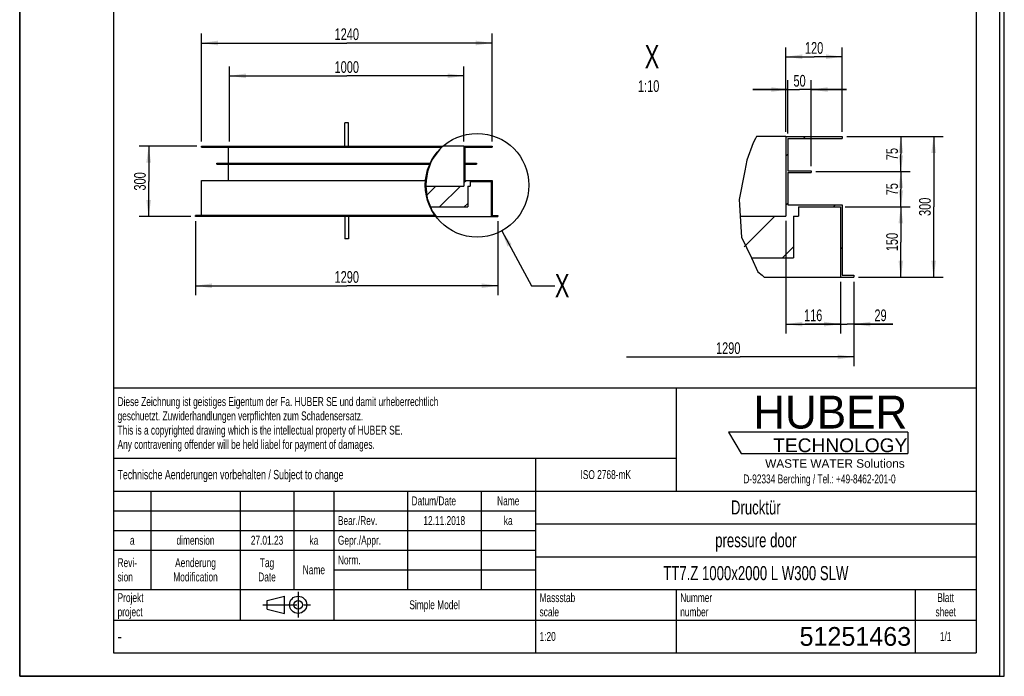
# Model space of a CAD drawing. Header units: millimetres. Extents: x 0 to 4200, y 0 to 5940.
# Tile 1 of 2: x 0 to 4200, y 0 to 2800. Entities that reach past the tile are written whole.
import ezdxf

# ---------------------------------------------------------------- set-up
doc = ezdxf.new("R2010")
doc.units = ezdxf.units.MM
doc.header["$LTSCALE"] = 387.2
doc.linetypes.add('CENTER', pattern=[0.6, 0.375, -0.075, 0.075, -0.075])
doc.layers.get('0').update_dxf_attribs({"linetype": 'CONTINUOUS'})
for name, color, linetype in [('005_AXIS', 7, 'CONTINUOUS'), ('050_DIMENSIONING', 7, 'CONTINUOUS'), ('052_SYMBOLS', 7, 'CONTINUOUS'), ('053_NOTES', 7, 'CONTINUOUS'), ('HUBER_Logo_BL1', 7, 'CONTINUOUS')]:
    doc.layers.add(name, color=color, linetype=linetype)
doc.styles.get("Standard").update_dxf_attribs({"font": 'txt', "width": 0.7})
doc.styles.add('TEXTSTYLE_2', font='txt')
doc.styles.add('TEXTSTYLE_3', font='arial.ttf')
doc.styles.add('TEXTSTYLE_5', font='txt', dxfattribs={"width": 0.8})
doc.styles.add('TEXTSTYLE_6', font='txt')
doc.dimstyles.new('DIMSTYLE_1', dxfattribs={"dimtxt": 50, "dimasz": 70, "dimexe": 2, "dimexo": 1, "dimtad": 1, "dimdec": 1, "dimtxsty": 'Standard', "dimblk": '_FILLED', "dimblk1": '_FILLED', "dimblk2": '_FILLED', "dimcen": 0.09, "dimadec": 1, "dimazin": 2, "dimtp": 1.2, "dimtm": 1.2, "dimtfac": 1, "dimtdec": 1, "dimtofl": 0, "dimtmove": 0, "dimatfit": 3, "dimldrblk": '_FILLED', "dimfxl": 1, "dimtolj": 1, "dimarcsym": 0})
doc.dimstyles.new('DIMSTYLE_3', dxfattribs={"dimtxt": 50, "dimasz": 70, "dimexe": 2, "dimexo": 1, "dimtad": 1, "dimdec": 1, "dimtxsty": 'Standard', "dimblk": '_FILLED', "dimblk1": '_FILLED', "dimblk2": '_FILLED', "dimcen": 0.09, "dimadec": 1, "dimazin": 2, "dimtp": 0.5, "dimtm": 0.5, "dimtfac": 1, "dimtdec": 1, "dimtofl": 0, "dimtmove": 0, "dimatfit": 3, "dimldrblk": '_FILLED', "dimfxl": 1, "dimtolj": 1, "dimarcsym": 0})
doc.dimstyles.new('DIMSTYLE_4', dxfattribs={"dimtxt": 50, "dimasz": 70, "dimexe": 2, "dimexo": 1, "dimtad": 1, "dimdec": 1, "dimtxsty": 'Standard', "dimblk": '_FILLED', "dimblk1": '_FILLED', "dimblk2": '_FILLED', "dimcen": 0.09, "dimadec": 1, "dimazin": 2, "dimtp": 0.8, "dimtm": 0.8, "dimtfac": 1, "dimtdec": 1, "dimtofl": 0, "dimtmove": 0, "dimatfit": 3, "dimldrblk": '_FILLED', "dimfxl": 1, "dimtolj": 1, "dimarcsym": 0})
doc.dimstyles.new('DIMSTYLE_5', dxfattribs={"dimtxt": 50, "dimasz": 70, "dimexe": 2, "dimexo": 1, "dimtad": 1, "dimdec": 1, "dimlfac": 0.5, "dimtxsty": 'Standard', "dimblk": '_FILLED', "dimblk1": '_FILLED', "dimblk2": '_FILLED', "dimcen": 0.09, "dimadec": 1, "dimazin": 2, "dimtp": 0.2, "dimtm": 0.2, "dimtfac": 1, "dimtdec": 1, "dimtofl": 0, "dimtmove": 0, "dimatfit": 3, "dimldrblk": '_FILLED', "dimfxl": 1, "dimtolj": 1, "dimarcsym": 0})
doc.dimstyles.new('DIMSTYLE_6', dxfattribs={"dimtxt": 50, "dimasz": 70, "dimexe": 2, "dimexo": 1, "dimtad": 1, "dimdec": 1, "dimlfac": 0.5, "dimtxsty": 'Standard', "dimblk": '_FILLED', "dimblk1": '_FILLED', "dimblk2": '_FILLED', "dimcen": 0.09, "dimadec": 1, "dimazin": 2, "dimtp": 0.3, "dimtm": 0.3, "dimtfac": 1, "dimtdec": 1, "dimtofl": 0, "dimtmove": 0, "dimatfit": 3, "dimldrblk": '_FILLED', "dimfxl": 1, "dimtolj": 1, "dimarcsym": 0})
doc.dimstyles.new('DIMSTYLE_7', dxfattribs={"dimtxt": 50, "dimasz": 70, "dimexe": 2, "dimexo": 1, "dimtad": 1, "dimdec": 1, "dimlfac": 0.5, "dimtxsty": 'Standard', "dimblk": '_FILLED', "dimblk1": '_FILLED', "dimblk2": '_FILLED', "dimcen": 0.09, "dimadec": 1, "dimazin": 2, "dimtp": 0.5, "dimtm": 0.5, "dimtfac": 1, "dimtdec": 1, "dimtofl": 0, "dimtmove": 0, "dimatfit": 3, "dimldrblk": '_FILLED', "dimfxl": 1, "dimtolj": 1, "dimarcsym": 0})
doc.dimstyles.new('DIMSTYLE_8', dxfattribs={"dimtxt": 50, "dimasz": 70, "dimexe": 2, "dimexo": 1, "dimtad": 1, "dimdec": 1, "dimlfac": 0.5, "dimtxsty": 'Standard', "dimblk": '_FILLED', "dimblk1": '_FILLED', "dimblk2": '_FILLED', "dimcen": 0.09, "dimadec": 1, "dimazin": 2, "dimtp": 1.2, "dimtm": 1.2, "dimtfac": 1, "dimtdec": 1, "dimtofl": 0, "dimtmove": 0, "dimatfit": 3, "dimldrblk": '_FILLED', "dimfxl": 1, "dimtolj": 1, "dimarcsym": 0})
doc.dimstyles.get("Standard").update_dxf_attribs({"dimtxt": 50, "dimasz": 70, "dimexe": 2, "dimexo": 1, "dimtad": 1, "dimdec": 1, "dimtxsty": 'Standard', "dimblk": '_FILLED', "dimblk1": '_FILLED', "dimblk2": '_FILLED', "dimcen": 0.09, "dimadec": 1, "dimazin": 2, "dimtol": 1, "dimtp": 0.1, "dimtm": 0.1, "dimtfac": 1, "dimtdec": 1, "dimtofl": 0, "dimtmove": 0, "dimatfit": 3, "dimldrblk": '_FILLED', "dimfxl": 1, "dimtolj": 1, "dimarcsym": 0})

# ---------------------------------------------------------------- blocks, each defined once
blk = doc.blocks.new('HUBER_LOGO_BL1', base_point=(3411.6, 1009.5))
at = {"layer": 'HUBER_Logo_BL1', "color": 5, "linetype": 'Continuous'}
for p, q in [((3788.5, 1040.5), (3023.5, 1040.5)), ((3023.5, 1040.5), (3077.5, 950.5)), ((3788.5, 1040.5), (3788.5, 950.5)), ((3077.5, 950.5), (3788.5, 950.5))]:
    blk.add_line(p, q, dxfattribs=at)
at = {"layer": 'HUBER_Logo_BL1', "color": 2, "linetype": 'Continuous', "attachment_point": 3, "line_spacing_factor": 0.78}
for s, insert, char_height, width, style in [('HUBER\\P\\fArial;\\H58.5;TECHNOLOGY ', (3786.3, 1196.7), 140.4, 775.343, 'TEXTSTYLE_2'), ('WASTE WATER Solutions', (3775.2, 925.3), 36, 594.067, 'TEXTSTYLE_3')]:
    blk.add_mtext(s, dxfattribs=dict(at, insert=insert, char_height=char_height, width=width, style=style))
at = {"layer": 'HUBER_Logo_BL1', "color": 2, "linetype": 'Continuous', "insert": (3411.6, 860.4), "char_height": 38, "width": 1621.786, "attachment_point": 2, "line_spacing_factor": 0.96}
blk.add_mtext('D-92334 Berching / Tel.: +49-8462-201-0', dxfattribs=at)
blk = doc.blocks.new('_FILLED')
at = {"color": 0, "linetype": 'ByBlock'}
blk.add_solid([(0, 0), (-1, 0.143), (-1, -0.143)], dxfattribs=at)
blk = doc.blocks.new('*D4')
at = {"layer": '050_DIMENSIONING', "color": 2, "linetype": 'Continuous', "transparency": 16777216}
for p, q in [((750.2, 1940.2), (750.2, 1625.2)), ((2040.2, 1940.2), (2040.2, 1625.2)), ((750.2, 1665.2), (1395.2, 1665.2)), ((2040.2, 1665.2), (1395.2, 1665.2))]:
    blk.add_line(p, q, dxfattribs=at)
at = {"layer": '050_DIMENSIONING', "color": 2, "linetype": 'Continuous', "transparency": 16777216, "xscale": 70, "yscale": 70, "zscale": 70, "rotation": 180}
blk.add_blockref('_FILLED', (750.2, 1665.2), dxfattribs=at)
at = {"layer": '050_DIMENSIONING', "color": 2, "linetype": 'Continuous', "transparency": 16777216, "xscale": 70, "yscale": 70, "zscale": 70}
blk.add_blockref('_FILLED', (2040.2, 1665.2), dxfattribs=at)
at = {"layer": '050_DIMENSIONING', "color": 2, "linetype": 'Continuous', "transparency": 16777216, "insert": (1395.2, 1727.7), "char_height": 50, "width": 219.643, "attachment_point": 2, "line_spacing_factor": 0.9}
blk.add_mtext('1290', dxfattribs=at)
blk = doc.blocks.new('*D5')
at = {"layer": '050_DIMENSIONING', "color": 2, "linetype": 'Continuous', "transparency": 16777216}
for p, q in [((775.2, 2280.2), (775.2, 2740.2)), ((2015.2, 2280.2), (2015.2, 2740.2)), ((775.2, 2700.2), (1395.2, 2700.2)), ((2015.2, 2700.2), (1395.2, 2700.2))]:
    blk.add_line(p, q, dxfattribs=at)
at = {"layer": '050_DIMENSIONING', "color": 2, "linetype": 'Continuous', "transparency": 16777216, "xscale": 70, "yscale": 70, "zscale": 70, "rotation": 180}
blk.add_blockref('_FILLED', (775.2, 2700.2), dxfattribs=at)
at = {"layer": '050_DIMENSIONING', "color": 2, "linetype": 'Continuous', "transparency": 16777216, "xscale": 70, "yscale": 70, "zscale": 70}
blk.add_blockref('_FILLED', (2015.2, 2700.2), dxfattribs=at)
at = {"layer": '050_DIMENSIONING', "color": 2, "linetype": 'Continuous', "transparency": 16777216, "insert": (1395.2, 2762.7), "char_height": 50, "width": 219.643, "attachment_point": 2, "line_spacing_factor": 0.9}
blk.add_mtext('1240', dxfattribs=at)
blk = doc.blocks.new('*D6')
at = {"layer": '050_DIMENSIONING', "color": 2, "linetype": 'Continuous', "transparency": 16777216}
for p, q in [((755.2, 2260.2), (510.2, 2260.2)), ((550.2, 2260.2), (550.2, 2110.2)), ((550.2, 1960.2), (550.2, 2110.2)), ((730.2, 1960.2), (510.2, 1960.2))]:
    blk.add_line(p, q, dxfattribs=at)
at = {"layer": '050_DIMENSIONING', "color": 2, "linetype": 'Continuous', "transparency": 16777216, "xscale": 70, "yscale": 70, "zscale": 70}
for p, rotation in [((550.2, 2260.2), 90), ((550.2, 1960.2), 270)]:
    blk.add_blockref('_FILLED', p, dxfattribs=dict(at, rotation=rotation))
at = {"layer": '050_DIMENSIONING', "color": 2, "linetype": 'Continuous', "transparency": 16777216, "insert": (487.7, 2110.2), "char_height": 50, "width": 171.429, "attachment_point": 2, "rotation": 90, "line_spacing_factor": 0.9}
blk.add_mtext('300', dxfattribs=at)
blk = doc.blocks.new('*D7')
at = {"layer": '050_DIMENSIONING', "color": 2, "linetype": 'Continuous', "transparency": 16777216}
for p, q in [((895.2, 2280.2), (895.2, 2600.2)), ((1895.2, 2280.2), (1895.2, 2600.2)), ((895.2, 2560.2), (1395.2, 2560.2)), ((1895.2, 2560.2), (1395.2, 2560.2))]:
    blk.add_line(p, q, dxfattribs=at)
at = {"layer": '050_DIMENSIONING', "color": 2, "linetype": 'Continuous', "transparency": 16777216, "xscale": 70, "yscale": 70, "zscale": 70, "rotation": 180}
blk.add_blockref('_FILLED', (895.2, 2560.2), dxfattribs=at)
at = {"layer": '050_DIMENSIONING', "color": 2, "linetype": 'Continuous', "transparency": 16777216, "xscale": 70, "yscale": 70, "zscale": 70}
blk.add_blockref('_FILLED', (1895.2, 2560.2), dxfattribs=at)
at = {"layer": '050_DIMENSIONING', "color": 2, "linetype": 'Continuous', "transparency": 16777216, "insert": (1395.2, 2622.7), "char_height": 50, "width": 219.643, "attachment_point": 2, "line_spacing_factor": 0.9}
blk.add_mtext('1000', dxfattribs=at)
blk = doc.blocks.new('*D10')
at = {"layer": '050_DIMENSIONING', "color": 2, "linetype": 'Continuous', "transparency": 16777216}
for p, q in [((3500.7, 1681.7), (3500.7, 1461.7)), ((3558.7, 1681.7), (3558.7, 1461.7)), ((3500.7, 1501.7), (3350.7, 1501.7)), ((3350.7, 1501.7), (3529.7, 1501.7)), ((3724.5, 1501.7), (3529.7, 1501.7)), ((3558.7, 1501.7), (3724.5, 1501.7))]:
    blk.add_line(p, q, dxfattribs=at)
at = {"layer": '050_DIMENSIONING', "color": 2, "linetype": 'Continuous', "transparency": 16777216, "xscale": 70, "yscale": 70, "zscale": 70}
blk.add_blockref('_FILLED', (3500.7, 1501.7), dxfattribs=at)
at = {"layer": '050_DIMENSIONING', "color": 2, "linetype": 'Continuous', "transparency": 16777216, "xscale": 70, "yscale": 70, "zscale": 70, "rotation": 180}
blk.add_blockref('_FILLED', (3558.7, 1501.7), dxfattribs=at)
at = {"layer": '050_DIMENSIONING', "color": 2, "linetype": 'Continuous', "transparency": 16777216, "insert": (3646, 1564.2), "char_height": 50, "width": 117.857, "attachment_point": 1, "line_spacing_factor": 0.9}
blk.add_mtext('29', dxfattribs=at)
blk = doc.blocks.new('*D11')
at = {"layer": '050_DIMENSIONING', "color": 2, "linetype": 'Continuous', "transparency": 16777216}
for p, q in [((3268.7, 2321.7), (3268.7, 2681.7)), ((3508.7, 2321.7), (3508.7, 2681.7)), ((3268.7, 2641.7), (3388.7, 2641.7)), ((3508.7, 2641.7), (3388.7, 2641.7))]:
    blk.add_line(p, q, dxfattribs=at)
at = {"layer": '050_DIMENSIONING', "color": 2, "linetype": 'Continuous', "transparency": 16777216, "xscale": 70, "yscale": 70, "zscale": 70, "rotation": 180}
blk.add_blockref('_FILLED', (3268.7, 2641.7), dxfattribs=at)
at = {"layer": '050_DIMENSIONING', "color": 2, "linetype": 'Continuous', "transparency": 16777216, "xscale": 70, "yscale": 70, "zscale": 70}
blk.add_blockref('_FILLED', (3508.7, 2641.7), dxfattribs=at)
at = {"layer": '050_DIMENSIONING', "color": 2, "linetype": 'Continuous', "transparency": 16777216, "insert": (3388.7, 2704.2), "char_height": 50, "width": 160.714, "attachment_point": 2, "line_spacing_factor": 0.9}
blk.add_mtext('120', dxfattribs=at)
blk = doc.blocks.new('*D12')
at = {"layer": '050_DIMENSIONING', "color": 2, "linetype": 'Continuous', "transparency": 16777216}
for p, q in [((3276.7, 2313.7), (3276.7, 2541.7)), ((3376.7, 2175.7), (3376.7, 2541.7)), ((3276.7, 2501.7), (3126.7, 2501.7)), ((3126.7, 2501.7), (3326.7, 2501.7)), ((3526.7, 2501.7), (3326.7, 2501.7)), ((3376.7, 2501.7), (3526.7, 2501.7))]:
    blk.add_line(p, q, dxfattribs=at)
at = {"layer": '050_DIMENSIONING', "color": 2, "linetype": 'Continuous', "transparency": 16777216, "xscale": 70, "yscale": 70, "zscale": 70}
blk.add_blockref('_FILLED', (3276.7, 2501.7), dxfattribs=at)
at = {"layer": '050_DIMENSIONING', "color": 2, "linetype": 'Continuous', "transparency": 16777216, "xscale": 70, "yscale": 70, "zscale": 70, "rotation": 180}
blk.add_blockref('_FILLED', (3376.7, 2501.7), dxfattribs=at)
at = {"layer": '050_DIMENSIONING', "color": 2, "linetype": 'Continuous', "transparency": 16777216, "insert": (3326.7, 2564.2), "char_height": 50, "width": 112.5, "attachment_point": 2, "line_spacing_factor": 0.9}
blk.add_mtext('50', dxfattribs=at)
blk = doc.blocks.new('*D13')
at = {"layer": '050_DIMENSIONING', "color": 2, "linetype": 'Continuous', "transparency": 16777216}
for p, q in [((3528.7, 2301.7), (3938.7, 2301.7)), ((3898.7, 2301.7), (3898.7, 2001.7)), ((3898.7, 1701.7), (3898.7, 2001.7)), ((3578.7, 1701.7), (3938.7, 1701.7))]:
    blk.add_line(p, q, dxfattribs=at)
at = {"layer": '050_DIMENSIONING', "color": 2, "linetype": 'Continuous', "transparency": 16777216, "xscale": 70, "yscale": 70, "zscale": 70}
for p, rotation in [((3898.7, 2301.7), 90), ((3898.7, 1701.7), 270)]:
    blk.add_blockref('_FILLED', p, dxfattribs=dict(at, rotation=rotation))
at = {"layer": '050_DIMENSIONING', "color": 2, "linetype": 'Continuous', "transparency": 16777216, "insert": (3836.2, 2001.7), "char_height": 50, "width": 171.429, "attachment_point": 2, "rotation": 90, "line_spacing_factor": 0.9}
blk.add_mtext('300', dxfattribs=at)
blk = doc.blocks.new('*D14')
at = {"layer": '050_DIMENSIONING', "color": 2, "linetype": 'Continuous', "transparency": 16777216}
for p, q in [((3558.7, 1681.7), (3558.7, 1321.7)), ((2588.4, 1361.7), (3073.6, 1361.7)), ((3558.7, 1361.7), (3073.6, 1361.7))]:
    blk.add_line(p, q, dxfattribs=at)
at = {"layer": '050_DIMENSIONING', "color": 2, "linetype": 'Continuous', "transparency": 16777216, "xscale": 70, "yscale": 70, "zscale": 70}
blk.add_blockref('_FILLED', (3558.7, 1361.7), dxfattribs=at)
at = {"layer": '050_DIMENSIONING', "color": 2, "linetype": 'Continuous', "transparency": 16777216, "insert": (3022.3, 1424.2), "char_height": 50, "width": 219.643, "attachment_point": 2, "line_spacing_factor": 0.9}
blk.add_mtext('1290', dxfattribs=at)
blk = doc.blocks.new('_NONE')
blk = doc.blocks.new('*D15')
at = {"layer": '050_DIMENSIONING', "color": 2, "linetype": 'Continuous', "transparency": 16777216}
for p, q in [((3268.7, 1941.7), (3268.7, 1461.7)), ((3500.7, 1681.7), (3500.7, 1461.7)), ((3268.7, 1501.7), (3384.7, 1501.7)), ((3500.7, 1501.7), (3384.7, 1501.7))]:
    blk.add_line(p, q, dxfattribs=at)
at = {"layer": '050_DIMENSIONING', "color": 2, "linetype": 'Continuous', "transparency": 16777216, "xscale": 70, "yscale": 70, "zscale": 70, "rotation": 180}
blk.add_blockref('_FILLED', (3268.7, 1501.7), dxfattribs=at)
at = {"layer": '050_DIMENSIONING', "color": 2, "linetype": 'Continuous', "transparency": 16777216, "xscale": 70, "yscale": 70, "zscale": 70}
blk.add_blockref('_FILLED', (3500.7, 1501.7), dxfattribs=at)
at = {"layer": '050_DIMENSIONING', "color": 2, "linetype": 'Continuous', "transparency": 16777216, "insert": (3384.7, 1564.2), "char_height": 50, "width": 144.643, "attachment_point": 2, "line_spacing_factor": 0.9}
blk.add_mtext('116', dxfattribs=at)
blk = doc.blocks.new('*D16')
at = {"layer": '050_DIMENSIONING', "color": 2, "linetype": 'Continuous', "transparency": 16777216}
for p, q in [((3520.7, 2001.7), (3798.7, 2001.7)), ((3758.7, 2001.7), (3758.7, 1851.7)), ((3758.7, 1701.7), (3758.7, 1851.7)), ((3578.7, 1701.7), (3798.7, 1701.7))]:
    blk.add_line(p, q, dxfattribs=at)
at = {"layer": '050_DIMENSIONING', "color": 2, "linetype": 'Continuous', "transparency": 16777216, "xscale": 70, "yscale": 70, "zscale": 70}
for p, rotation in [((3758.7, 2001.7), 90), ((3758.7, 1701.7), 270)]:
    blk.add_blockref('_FILLED', p, dxfattribs=dict(at, rotation=rotation))
at = {"layer": '050_DIMENSIONING', "color": 2, "linetype": 'Continuous', "transparency": 16777216, "insert": (3696.2, 1851.7), "char_height": 50, "width": 155.357, "attachment_point": 2, "rotation": 90, "line_spacing_factor": 0.9}
blk.add_mtext('150', dxfattribs=at)
blk = doc.blocks.new('*D17')
at = {"layer": '050_DIMENSIONING', "color": 2, "linetype": 'Continuous', "transparency": 16777216}
for p, q in [((3396.7, 2151.7), (3798.7, 2151.7)), ((3758.7, 2151.7), (3758.7, 2076.7)), ((3758.7, 2001.7), (3758.7, 2076.7)), ((3520.7, 2001.7), (3798.7, 2001.7))]:
    blk.add_line(p, q, dxfattribs=at)
at = {"layer": '050_DIMENSIONING', "color": 2, "linetype": 'Continuous', "transparency": 16777216, "xscale": 70, "yscale": 70, "zscale": 70}
for p, rotation in [((3758.7, 2151.7), 90), ((3758.7, 2001.7), 270)]:
    blk.add_blockref('_FILLED', p, dxfattribs=dict(at, rotation=rotation))
at = {"layer": '050_DIMENSIONING', "color": 2, "linetype": 'Continuous', "transparency": 16777216, "insert": (3696.2, 2076.7), "char_height": 50, "width": 112.5, "attachment_point": 2, "rotation": 90, "line_spacing_factor": 0.9}
blk.add_mtext('75', dxfattribs=at)
blk = doc.blocks.new('*D18')
at = {"layer": '050_DIMENSIONING', "color": 2, "linetype": 'Continuous', "transparency": 16777216}
for p, q in [((3528.7, 2301.7), (3798.7, 2301.7)), ((3758.7, 2301.7), (3758.7, 2226.7)), ((3758.7, 2151.7), (3758.7, 2226.7)), ((3396.7, 2151.7), (3798.7, 2151.7))]:
    blk.add_line(p, q, dxfattribs=at)
at = {"layer": '050_DIMENSIONING', "color": 2, "linetype": 'Continuous', "transparency": 16777216, "xscale": 70, "yscale": 70, "zscale": 70}
for p, rotation in [((3758.7, 2301.7), 90), ((3758.7, 2151.7), 270)]:
    blk.add_blockref('_FILLED', p, dxfattribs=dict(at, rotation=rotation))
at = {"layer": '050_DIMENSIONING', "color": 2, "linetype": 'Continuous', "transparency": 16777216, "insert": (3696.2, 2226.7), "char_height": 50, "width": 112.5, "attachment_point": 2, "rotation": 90, "line_spacing_factor": 0.9}
blk.add_mtext('75', dxfattribs=at)
blk = doc.blocks.new('PROJEKTIONSMETHODE_1_BL2', base_point=(1140, 305))
at = {"color": 2, "linetype": 'Continuous'}
for p, q in [((1055.7, 323.3), (1129, 341.7)), ((1129, 268.3), (1129, 341.7)), ((1055.7, 286.7), (1055.7, 323.3)), ((1055.7, 286.7), (1129, 268.3))]:
    blk.add_line(p, q, dxfattribs=at)
at = {"color": 2, "linetype": 'CENTER'}
for p, q in [((1187.7, 360), (1187.7, 250)), ((1037.3, 305), (1242.7, 305))]:
    blk.add_line(p, q, dxfattribs=at)
at = {"color": 2, "linetype": 'Continuous'}
for radius in [36.7, 18.3]:
    blk.add_circle((1187.7, 305), radius, dxfattribs=at)
blk = doc.blocks.new('*T25')
at = {"color": 3, "linetype": 'Continuous'}
for p, q in [((0, 0), (3680, 0)), ((0, 0), (0, -1130)), ((2400, 0), (2400, -440)), ((3680, 0), (3680, -1130)), ((0, -300), (2400, -300)), ((1800, -300), (1800, -1130)), ((0, -440), (3680, -440)), ((160, -440), (160, -860)), ((540, -440), (540, -990)), ((770, -440), (770, -860)), ((940, -440), (940, -990)), ((1254, -440), (1254, -860)), ((1568, -440), (1568, -860)), ((0, -524), (1800, -524)), ((1800, -580), (3680, -580)), ((0, -608), (1800, -608)), ((0, -692), (1800, -692)), ((1800, -720), (3680, -720)), ((940, -776), (1800, -776)), ((0, -860), (3680, -860)), ((2400, -860), (2400, -1130)), ((3420, -860), (3420, -1130)), ((0, -990), (3680, -990)), ((0, -1130), (3680, -1130))]:
    blk.add_line(p, q, dxfattribs=at)
at = {"layer": '052_SYMBOLS', "color": 2, "linetype": 'Continuous', "line_spacing_factor": 0.96}
for s, insert, char_height, width, attachment_point in [('Diese Zeichnung ist geistiges Eigentum der Fa. HUBER SE und damit urheberrechtlich \\Pgeschuetzt. Zuwiderhandlungen verpflichten zum Schadensersatz.\\PThis is a copyrighted drawing which is the intellectual property of HUBER SE.\\PAny contravening offender will be held liabel for payment of damages.', (17.5, -39.8), 38, 4429.714, 1), ('Technische Aenderungen vorbehalten / Subject to change', (17.5, -350), 40, 3049.524, 1), ('ISO 2768-mK', (2100, -351), 38, 665.905, 2), ('Datum/Date', (1271.5, -463), 38, 584.476, 1), ('Name', (1684, -463), 38, 253.333, 2), ('Drucktür', (2740, -480), 60, 686.857, 2), ('Bear./Rev.', (957.5, -547), 38, 544.667, 1), ('ka', (1684, -547), 38, 123.048, 2), ('12.11.2018', (1411, -547), 38, 513.905, 2), ('dimension', (350, -631), 38, 490.381, 2), ('ka', (855, -631), 38, 123.048, 2), ('Gepr./Appr.', (957.5, -631), 38, 598.952, 1), ('pressure door', (2740, -620), 60, 1120, 2), ('a', (80, -631), 38, 68.762, 2), ('27.01.23', (655, -631), 38, 437.905, 2), ('Revi-\\Psion', (17.5, -726.6), 38, 276.857, 1), ('Aenderung\\PModification', (350, -726.6), 38, 606.19, 2), ('Tag\\PDate', (655, -726.6), 38, 235.238, 2), ('Norm. ', (957.5, -715), 38, 351.048, 1), ('Name', (855, -757), 38, 253.333, 2), ('TT7.Z 1000x2000 L W300 SLW', (2740, -760), 60, 2525.714, 2), ('Projekt\\Pproject', (17.5, -875.6), 38, 367.333, 1), ('Massstab\\Pscale', (1817.5, -875.6), 38, 448.762, 1), ('Nummer\\Pnumber', (2417.5, -875.6), 38, 372.762, 1), ('Blatt\\Psheet', (3550, -875.6), 38, 275.048, 2), ('Simple Model', (1370, -906), 38, 656.857, 2), ('1:20', (1817.5, -1041), 38, 204.476, 1), ('1/1', (3550, -1041), 38, 159.238, 2)]:
    blk.add_mtext(s, dxfattribs=dict(at, insert=insert, char_height=char_height, width=width, attachment_point=attachment_point))
for s, insert, char_height, width, attachment_point, style in [('51251463', (3402.5, -1020), 80, 1026.667, 3, 'TEXTSTYLE_6'), ('-', (17.5, -1035), 50, 36.667, 1, 'TEXTSTYLE_5')]:
    blk.add_mtext(s, dxfattribs=dict(at, insert=insert, char_height=char_height, width=width, attachment_point=attachment_point, style=style))

msp = doc.modelspace()

# ---------------------------------------------------------------- hatches: boundary and pattern name
at = {"linetype": 'Continuous'}
h = msp.add_hatch(dxfattribs=at)
h.set_pattern_fill('A', color=2, scale=148.492424, angle=45, style=0, pattern_type=0)
h.set_pattern_definition([(45, (0, 0), (-105, 105), [])])
edge = h.paths.add_edge_path()
edge.add_spline(control_points=[(3111.71, 1783.67), (3110.15, 1786.68), (3107.09, 1792.73), (3102.76, 1801.91), (3098.66, 1811.23), (3094.81, 1820.68), (3091.18, 1830.28), (3087.79, 1840.04), (3084.63, 1849.96), (3081.7, 1860.07), (3079.01, 1870.37), (3076.55, 1880.88), (3074.34, 1891.61), (3072.37, 1902.57), (3070.65, 1913.8), (3069.19, 1925.29), (3067.99, 1937.08), (3067.07, 1949.18), (3066.64, 1957.47), (3066.48, 1961.67)], knot_values=[0, 0, 0, 0, 0.0588235, 0.1176471, 0.1764706, 0.2352941, 0.2941176, 0.3529412, 0.4117647, 0.4705882, 0.5294118, 0.5882353, 0.6470588, 0.7058824, 0.7647059, 0.8235294, 0.8823529, 0.9411765, 1, 1, 1, 1], degree=3, periodic=0)
edge.add_line((3066.48, 1961.67), (3268.72, 1961.67))
edge.add_line((3268.72, 1961.67), (3268.72, 2301.67))
edge.add_line((3268.72, 2301.67), (3508.72, 2301.67))
edge.add_line((3508.72, 2301.67), (3508.72, 2293.67))
edge.add_line((3508.72, 2293.67), (3276.72, 2293.67))
edge.add_line((3276.72, 2293.67), (3276.72, 2155.67))
edge.add_line((3276.72, 2155.67), (3376.72, 2155.67))
edge.add_line((3376.72, 2155.67), (3376.72, 2147.67))
edge.add_line((3376.72, 2147.67), (3276.72, 2147.67))
edge.add_line((3276.72, 2147.67), (3276.72, 2009.67))
edge.add_line((3276.72, 2009.67), (3508.72, 2009.67))
edge.add_line((3508.72, 2009.67), (3508.72, 1709.67))
edge.add_line((3508.72, 1709.67), (3558.72, 1709.67))
edge.add_line((3558.72, 1709.67), (3558.72, 1701.67))
edge.add_line((3558.72, 1701.67), (3500.72, 1701.67))
edge.add_line((3500.72, 1701.67), (3500.72, 2001.67))
edge.add_line((3500.72, 2001.67), (3322.72, 2001.67))
edge.add_line((3322.72, 2001.67), (3322.72, 1961.67))
edge.add_line((3322.72, 1961.67), (3300.72, 1961.67))
edge.add_line((3300.72, 1961.67), (3300.72, 1783.67))
edge.add_line((3300.72, 1783.67), (3111.71, 1783.67))
h = msp.add_hatch(dxfattribs=at)
h.set_pattern_fill('A', color=2, scale=74.246212, angle=45, style=0, pattern_type=0)
h.set_pattern_definition([(45, (0, 0), (-52.5, 52.5), [])])
edge = h.paths.add_edge_path()
edge.add_line((1911.16, 2001.2), (1750.59, 2001.2))
edge.add_spline(control_points=[(1750.59, 2001.2), (1749.82, 2002.97), (1748.34, 2006.54), (1746.23, 2012), (1744.26, 2017.57), (1742.41, 2023.23), (1740.71, 2028.99), (1739.15, 2034.84), (1737.73, 2040.77), (1736.47, 2046.77), (1735.35, 2052.84), (1734.39, 2058.97), (1733.59, 2065.15), (1732.95, 2071.37), (1732.47, 2077.63), (1732.16, 2083.91), (1732.06, 2088.1), (1732.03, 2090.2)], knot_values=[0, 0, 0, 0, 0.0666667, 0.1333333, 0.2, 0.2666667, 0.3333333, 0.4, 0.4666667, 0.5333333, 0.6, 0.6666667, 0.7333333, 0.8, 0.8666667, 0.9333333, 1, 1, 1, 1], degree=3, periodic=0)
edge.add_line((1732.03, 2090.2), (1895.16, 2090.2))
edge.add_line((1895.16, 2090.2), (1895.16, 2260.2))
edge.add_line((1895.16, 2260.2), (2015.16, 2260.2))
edge.add_line((2015.16, 2260.2), (2015.16, 2256.2))
edge.add_line((2015.16, 2256.2), (1899.16, 2256.2))
edge.add_line((1899.16, 2256.2), (1899.16, 2187.2))
edge.add_line((1899.16, 2187.2), (1949.16, 2187.2))
edge.add_line((1949.16, 2187.2), (1949.16, 2183.2))
edge.add_line((1949.16, 2183.2), (1899.16, 2183.2))
edge.add_line((1899.16, 2183.2), (1899.16, 2114.2))
edge.add_line((1899.16, 2114.2), (2015.16, 2114.2))
edge.add_line((2015.16, 2114.2), (2015.16, 1964.2))
edge.add_line((2015.16, 1964.2), (2040.16, 1964.2))
edge.add_line((2040.16, 1964.2), (2040.16, 1960.2))
edge.add_line((2040.16, 1960.2), (2011.16, 1960.2))
edge.add_line((2011.16, 1960.2), (2011.16, 2110.2))
edge.add_line((2011.16, 2110.2), (1922.16, 2110.2))
edge.add_line((1922.16, 2110.2), (1922.16, 2090.2))
edge.add_line((1922.16, 2090.2), (1911.16, 2090.2))
edge.add_line((1911.16, 2090.2), (1911.16, 2001.2))

# ---------------------------------------------------------------- linework, layer by layer
at = {"color": 7, "linetype": 'Continuous'}
for p, q in [((0, 0), (0, 5940)), ((0, 0), (0, 5940)), ((4200, 0), (4200, 5940)), ((4200, 0), (4200, 5940)), ((3128.08, 2274.96), (3102.28, 2201.28)), ((3138.14, 2293.67), (3128.08, 2274.96)), ((3142.43, 2301.67), (3138.14, 2293.67)), ((3268.72, 2301.67), (3142.43, 2301.67)), ((3268.72, 2301.67), (3508.72, 2301.67)), ((3268.72, 2301.67), (3268.72, 1961.67)), ((3276.72, 2293.67), (3276.72, 2155.67)), ((3276.72, 2293.67), (3508.72, 2293.67)), ((3508.72, 2301.67), (3508.72, 2293.67)), ((775.16, 2260.2), (1806.18, 2260.2)), ((775.16, 2256.2), (775.16, 2260.2)), ((775.16, 2256.2), (1801.34, 2256.2)), ((891.16, 2187.2), (891.16, 2256.2)), ((1791.69, 2248.22), (1759.2, 2203.57)), ((1801.34, 2256.2), (1791.69, 2248.22)), ((1806.18, 2260.2), (1801.34, 2256.2)), ((1895.16, 2260.2), (1806.18, 2260.2)), ((1895.16, 2260.2), (2015.16, 2260.2)), ((1895.16, 2260.2), (1895.16, 2090.2)), ((1899.16, 2256.2), (1899.16, 2187.2)), ((1899.16, 2256.2), (2015.16, 2256.2)), ((2015.16, 2260.2), (2015.16, 2256.2)), ((841.16, 2183.2), (841.16, 2187.2)), ((841.16, 2187.2), (1752.95, 2187.2)), ((1752.95, 2187.2), (1751.42, 2183.2)), ((1759.2, 2203.57), (1752.95, 2187.2)), ((1899.16, 2187.2), (1949.16, 2187.2)), ((1949.16, 2187.2), (1949.16, 2183.2)), ((3102.28, 2201.28), (3093.08, 2155.67)), ((841.16, 2183.2), (1751.42, 2183.2)), ((891.16, 2114.2), (891.16, 2183.2)), ((1739.13, 2151.05), (1734.49, 2114.2)), ((1751.42, 2183.2), (1739.13, 2151.05)), ((1899.16, 2183.2), (1899.16, 2114.2)), ((1899.16, 2183.2), (1949.16, 2183.2)), ((3091.47, 2147.67), (3068.41, 2033.4)), ((3093.08, 2155.67), (3091.47, 2147.67)), ((3276.72, 2155.67), (3376.72, 2155.67)), ((3276.72, 2147.67), (3276.72, 2009.67)), ((3276.72, 2147.67), (3376.72, 2147.67)), ((3376.72, 2155.67), (3376.72, 2147.67)), ((775.16, 1964.2), (775.16, 2114.2)), ((775.16, 2114.2), (1734.49, 2114.2)), ((1734.49, 2114.2), (1732.02, 2094.65)), ((1899.16, 2114.2), (2015.16, 2114.2)), ((1922.16, 2110.2), (1922.16, 2090.2)), ((1922.16, 2110.2), (2011.16, 2110.2)), ((2011.16, 2110.2), (2011.16, 1960.2)), ((2015.16, 2114.2), (2015.16, 1964.2)), ((1732.02, 2094.65), (1732.54, 2090.2)), ((1732.54, 2090.2), (1895.16, 2090.2)), ((1732.54, 2090.2), (1738.65, 2036.98)), ((1911.16, 2090.2), (1911.16, 2001.2)), ((1911.16, 2090.2), (1922.16, 2090.2)), ((1738.65, 2036.98), (1752.44, 2001.2)), ((3068.41, 2033.4), (3069.91, 2009.67)), ((1752.44, 2001.2), (1911.16, 2001.2)), ((1752.44, 2001.2), (1759.31, 1983.37)), ((1759.31, 1983.37), (1773.85, 1964.2)), ((3069.91, 2009.67), (3072.94, 1961.67)), ((3276.72, 2009.67), (3508.72, 2009.67)), ((3322.72, 2001.67), (3322.72, 1961.67)), ((3322.72, 2001.67), (3500.72, 2001.67)), ((3500.72, 2001.67), (3500.72, 1701.67)), ((3508.72, 2009.67), (3508.72, 1709.67)), ((750.16, 1960.2), (750.16, 1964.2)), ((1773.85, 1964.2), (750.16, 1964.2)), ((1776.88, 1960.2), (750.16, 1960.2)), ((1773.85, 1964.2), (1776.88, 1960.2)), ((1776.88, 1960.2), (2011.16, 1960.2)), ((2011.16, 1960.2), (2040.16, 1960.2)), ((2015.16, 1964.2), (2040.16, 1964.2)), ((2040.16, 1964.2), (2040.16, 1960.2)), ((3072.94, 1961.67), (3268.72, 1961.67)), ((3072.94, 1961.67), (3078.6, 1872.25)), ((3300.72, 1961.67), (3300.72, 1783.67)), ((3300.72, 1961.67), (3322.72, 1961.67)), ((3078.6, 1872.25), (3121.13, 1783.67)), ((3121.13, 1783.67), (3300.72, 1783.67)), ((3121.13, 1783.67), (3149.22, 1725.18)), ((3149.22, 1725.18), (3166.56, 1709.67)), ((3166.56, 1709.67), (3175.5, 1701.67)), ((3175.5, 1701.67), (3500.72, 1701.67)), ((3500.72, 1701.67), (3558.72, 1701.67)), ((3508.72, 1709.67), (3558.72, 1709.67)), ((3558.72, 1709.67), (3558.72, 1701.67)), ((0, 0), (4200, 0)), ((0, 0), (4200, 0))]:
    msp.add_line(p, q, dxfattribs=at)
at = {"color": 3, "linetype": 'Continuous'}
for p, q in [((4180, 5900), (4180, 0)), ((0, 2970), (0, 0)), ((4180, 0), (0, 0))]:
    msp.add_line(p, q, dxfattribs=at)
at = {"color": 5, "linetype": 'Continuous'}
for p, q in [((400, 5800), (400, 100)), ((4080, 5800), (4080, 100)), ((400, 100), (4080, 100))]:
    msp.add_line(p, q, dxfattribs=at)
at = {"color": 2, "linetype": 'Continuous'}
msp.add_circle((1951.13, 2093.77), 221.01, dxfattribs=at)
at = {"layer": '005_AXIS', "color": 7, "linetype": 'Continuous'}
for p, q in [((1387.16, 2260.2), (1387.16, 2360.2)), ((1403.16, 2360.2), (1387.16, 2360.2)), ((1403.16, 2260.2), (1403.16, 2360.2)), ((1387.16, 1960.2), (1387.16, 1865.2)), ((1403.16, 1960.2), (1403.16, 1865.2)), ((1403.16, 1865.2), (1387.16, 1865.2))]:
    msp.add_line(p, q, dxfattribs=at)

# ---------------------------------------------------------------- block references
msp.add_blockref('*T25', (400, 1230))
at = {"color": 2, "linetype": 'Continuous'}
msp.add_blockref('PROJEKTIONSMETHODE_1_BL2', (1140, 305), dxfattribs=at)
at = {"layer": 'HUBER_Logo_BL1'}
msp.add_blockref('HUBER_LOGO_BL1', (3411.59, 1009.55), dxfattribs=at)

# ---------------------------------------------------------------- texts
at = {"layer": '053_NOTES', "color": 2, "linetype": 'Continuous', "char_height": 100, "line_spacing_factor": 0.9}
for s, insert, width, attachment_point in [('X\\P\\H50.0;1:10', (2728.41, 2691.67), 171.4286, 3), ('X', (2282.73, 1715.2), 128.5714, 1)]:
    msp.add_mtext(s, dxfattribs=dict(at, insert=insert, width=width, attachment_point=attachment_point))

# ---------------------------------------------------------------- dimensions: what is measured, and where the dimension line sits
at = {"layer": '050_DIMENSIONING', "color": 2, "linetype": 'Continuous'}
for base, p1, p2, dimstyle, picture, middle in [((2015.16, 2700.2), (775.16, 2279.2), (2015.16, 2279.2), 'DIMSTYLE_1', '*D5', (1388.02, 2700.2)), ((3508.72, 2641.67), (3268.72, 2320.67), (3508.72, 2320.67), 'DIMSTYLE_6', '*D11', (3381.58, 2641.67)), ((1895.16, 2560.2), (895.16, 2279.2), (1895.16, 2279.2), 'DIMSTYLE_4', '*D7', (1388.02, 2560.2)), ((3376.72, 2501.67), (3276.72, 2312.67), (3376.72, 2174.67), 'DIMSTYLE_6', '*D12', (3319.58, 2501.67)), ((3500.72, 1501.67), (3268.72, 1942.67), (3500.72, 1682.67), 'DIMSTYLE_6', '*D15', (3377.58, 1501.67)), ((3558.72, 1501.67), (3500.72, 1682.67), (3558.72, 1682.67), 'DIMSTYLE_5', '*D10', (3678.1, 1501.67))]:
    dim = msp.add_linear_dim(base=base, p1=p1, p2=p2, dimstyle=dimstyle, dxfattribs=at)
    dim.commit()
    dim.dimension.update_dxf_attribs({"geometry": picture, "text_midpoint": middle, "dimtype": 160})
for base, p1, p2, angle, dimstyle, picture, middle in [((3758.72, 2151.67), (3527.72, 2301.67), (3395.72, 2151.67), 270, 'DIMSTYLE_6', '*D18', (3758.72, 2219.53)), ((3898.72, 2301.67), (3577.72, 1701.67), (3527.72, 2301.67), 90, 'DIMSTYLE_7', '*D13', (3898.72, 1994.53)), ((550.16, 1960.2), (756.16, 2260.2), (731.16, 1960.2), 270, 'DIMSTYLE_3', '*D6', (550.16, 2103.06)), ((3758.72, 2151.67), (3519.72, 2001.67), (3395.72, 2151.67), 90, 'DIMSTYLE_6', '*D17', (3758.72, 2069.53)), ((3758.72, 1701.67), (3519.72, 2001.67), (3577.72, 1701.67), 270, 'DIMSTYLE_7', '*D16', (3758.72, 1844.53)), ((750.16, 1665.2), (2040.16, 1941.2), (750.16, 1941.2), 180, 'DIMSTYLE_1', '*D4', (1388.02, 1665.2))]:
    dim = msp.add_linear_dim(base=base, p1=p1, p2=p2, angle=angle, dimstyle=dimstyle, dxfattribs=at)
    dim.commit()
    dim.dimension.update_dxf_attribs({"geometry": picture, "text_midpoint": middle, "dimtype": 160})
dim = msp.add_linear_dim(base=(2588.41, 1361.67), p1=(3558.72, 1682.67), p2=(2588.41, 1362.67), angle=180, text='1290', dimstyle='DIMSTYLE_8', override={"dimblk2": 'NONE', "dimsah": 1}, dxfattribs=at)
dim.commit()
dim.dimension.update_dxf_attribs({"geometry": '*D14', "text_midpoint": (3015.12, 1361.67), "dimtype": 160})

# ---------------------------------------------------------------- leaders
at = {"layer": '053_NOTES', "color": 2, "linetype": 'Continuous', "annotation_type": 0, "has_hookline": 1, "hookline_direction": 1, "text_width": 48.03}
msp.add_leader([(2056.2, 1899.34), (2182.73, 1665.2), (2282.73, 1665.2)], dimstyle='Standard', override={"dimtad": 0}, dxfattribs=at)

doc.saveas('drawing.dxf')
